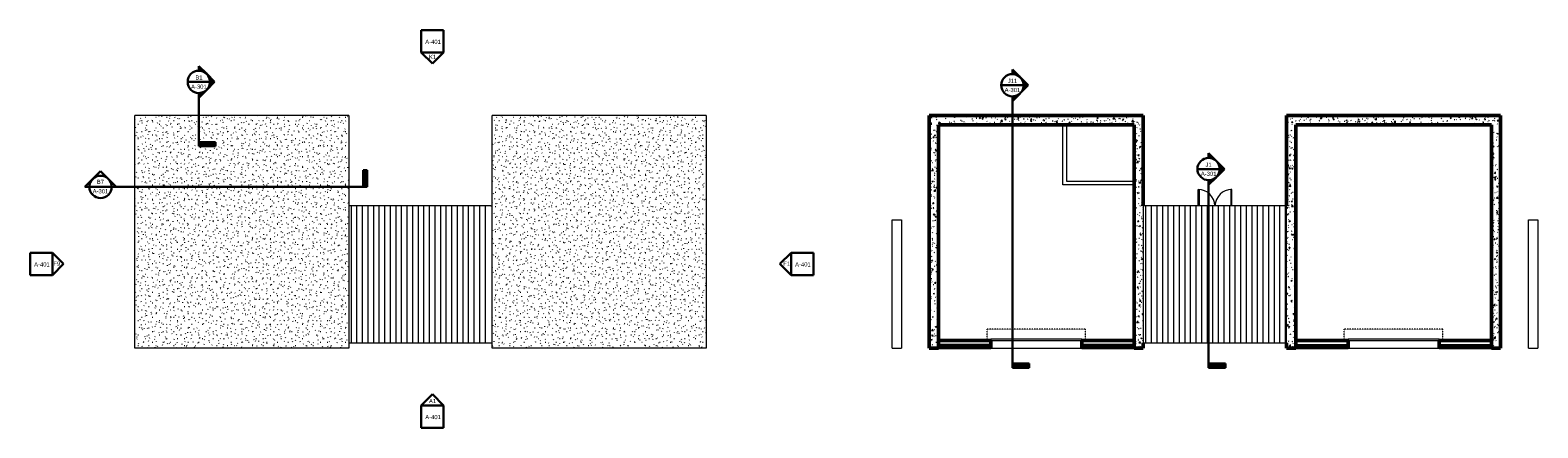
# Model space of a CAD drawing. Header units: inches. Extents: x 8478 to 36837, y 632 to 6786.
# Tile 1 of 5: x 8478 to 11718, y 3132 to 3987. Entities that reach past the tile are written whole.
import ezdxf

# ---------------------------------------------------------------- set-up
doc = ezdxf.new("R2010")
doc.units = ezdxf.units.IN
doc.header["$MEASUREMENT"] = 0
doc.linetypes.add('Dash', pattern=[0.25, 0.125, -0.125])
for name, color, linetype, lineweight in [('A-DETL-GENF', 7, 'Continuous', 9), ('A-DETL-MEDM', 7, 'Continuous', 20), ('A-DOOR', 7, 'Continuous', 13), ('A-DOOR-HDLN', 7, 'Dash', 13), ('A-FLOR', 7, 'Continuous', 13), ('A-ROOF', 7, 'Continuous', 13), ('A-ROOF-PATT', 7, 'Continuous', 13), ('A-WALL', 7, 'Continuous', 13), ('A-WALL-PATT', 7, 'Continuous', 50), ('E-STD-TEXT', 7, 'Continuous', 30), ('G-ANNO-SYMB', 7, 'Continuous', 30), ('I-WALL', 7, 'Continuous', 13), ('L-SITE-WALL', 7, 'Continuous', 13), ('S-RBAR', 7, 'Continuous', 9)]:
    doc.layers.add(name, color=color, linetype=linetype, lineweight=lineweight)
doc.styles.add('Arial', font='arial.ttf', dxfattribs={"height": 0.125})
pattern_1 = [(50, (1707.864, 0), (27.5427, -2.40992), [2.88, -31.68]), (355, (1707.864, 0), (-5.32784, 28.88427), [2.304, -25.344]), (100.451, (1710.159, -0.2), (22.21532, 26.47393), [2.448, -26.924]), (46.184, (1707.864, 7.68), (40.98187, -6.35642), [4.32, -47.52]), (96.636, (1711.28, 7.15), (35.89075, 37.4062), [3.671, -40.386]), (351.184, (1707.864, 7.68), (35.89097, 37.4062), [3.456, -38.016]), (21, (1711.704, 5.76), (22.92104, -15.46073), [2.88, -31.68]), (326, (1711.704, 5.76), (9.34353, 27.84574), [2.304, -25.344]), (71.451, (1713.614, 4.472), (32.26477, 12.38442), [2.448, -26.924]), (37.5, (1707.864, 0), (0.466855, 12.782707), [1.267, -23.77, 1.267, -24.461, -25.44]), (37.5, (1707.864, 0), (0.466855, 12.782707), [-50.765, 1.267, -24.173]), (7.5, (1707.864, 0), (10.10159, 15.14509), [1.267, -13.402, 1.267, -23.194, -9.696]), (7.5, (1707.864, 0), (10.10159, 15.14509), [-39.13, 1.267, -8.429]), (327.5, (1699.301, 0), (20.49916, -0.86578), [1.267, -8.333, 1.267, -28.685, -39.744]), (327.5, (1699.301, 0), (20.49916, -0.86578), [-39.552, 1.267, -38.477]), (317.5, (1695.46, 0), (22.39478, 3.84429), [1.267, -11.213, 1.267, -18.624, -28.224]), (317.5, (1695.46, 0), (22.39478, 3.84429), [-32.371, 1.267, -26.957])]
pattern_2 = [(0, (1707.864, 0), (0, 12), []), (90, (1707.864, 0), (-12, 7e-16), [])]

# ---------------------------------------------------------------- blocks, each defined once
blk = doc.blocks.new('Door-Overhead-Rolling - 196__ x 196__-386396-LOW ROOF PLAN')
at = {"layer": 'A-DOOR', "lineweight": 9}
for p, q in [((98, -7.1875), (-98, -7.1875)), ((-98, -7.1875), (-98, -10.1875)), ((-98, -10.1875), (98, -10.1875)), ((98, -10.1875), (98, -7.1875))]:
    blk.add_line(p, q, dxfattribs=at)
at = {"layer": 'A-DOOR-HDLN'}
for p, q in [((-106, -7.1875), (-106, -32.1875)), ((-106, -32.1875), (106, -32.1875)), ((106, -7.1875), (106, -32.1875))]:
    blk.add_line(p, q, dxfattribs=at)
blk = doc.blocks.new('Door-Exterior-Double - 72_ x 84_-481738-LOW ROOF PLAN')
at = {"layer": 'A-DOOR', "lineweight": 20}
for p, q in [((-36, 6.4375), (-36, 41.4375)), ((-36, 41.4375), (-34.25, 41.4375)), ((-34.25, 41.4375), (-34.25, 6.4375)), ((36, 41.4375), (34.25, 41.4375)), ((34.25, 41.4375), (34.25, 6.4375)), ((36, 6.4375), (36, 41.4375))]:
    blk.add_line(p, q, dxfattribs=at)
at = {"layer": 'A-DOOR', "lineweight": 9}
for centre, start, end in [((-36, 5.4375), 1.5961037, 90), ((36, 5.4375), 90, 178.4038963)]:
    blk.add_arc(centre, 36, start, end, dxfattribs=at)
blk = doc.blocks.new('Elevation - Detail Number-93309-HIGH ROOF PLAN')
at = {"layer": 'G-ANNO-SYMB'}
for p, q in [((-0.25, -0.25), (-0.25, 0.25)), ((-0.25, 0.25), (0.25, 0.25)), ((0.25, 0.25), (0.25, -0.25)), ((0.25, -0.25), (-0.25, -0.25))]:
    blk.add_line(p, q, dxfattribs=at)
blk = doc.blocks.new('Elevation - Detail Number-93036-HIGH ROOF PLAN')
at = {"layer": 'G-ANNO-SYMB'}
for p, q in [((0, 0.25), (-0.25, 0)), ((0.25, 0), (0, 0.25)), ((-0.25, 0), (0.25, 0))]:
    blk.add_line(p, q, dxfattribs=at)
blk = doc.blocks.new('Section - 3_32_ x 3_8_-18514-HIGH ROOF PLAN')
at = {"layer": 'G-ANNO-SYMB'}
blk.add_hatch(color=256, dxfattribs=at).paths.add_polyline_path([(0, 0.375), (0, 0), (-0.09375, 0), (-0.09375, 0.375)])
for p, q in [((0, 0.375), (-0.09375, 0.375)), ((-0.09375, 0.375), (-0.09375, 0)), ((0, 0), (0, 0.375)), ((-0.09375, 0), (0, 0))]:
    blk.add_line(p, q, dxfattribs=at)
blk = doc.blocks.new('Section - Section Head - Filled-1526-HIGH ROOF PLAN')
at = {"layer": 'G-ANNO-SYMB'}
h = blk.add_hatch(color=256, dxfattribs=at)
edge = h.paths.add_edge_path()
edge.add_line((-0.427, 0.177), (-0.25, 0.354))
edge.add_line((-0.25, 0.354), (-0.25, 0.25))
edge.add_arc((-0.25, 0), 0.25, 90, 135)
h = blk.add_hatch(color=256, dxfattribs=at)
edge = h.paths.add_edge_path()
edge.add_arc((-0.25, 0), 0.25, 45, 90)
edge.add_line((-0.25, 0.25), (-0.25, 0.354))
edge.add_line((-0.25, 0.354), (-0.073, 0.177))
h = blk.add_hatch(color=256, dxfattribs=at)
edge = h.paths.add_edge_path()
edge.add_arc((-0.25, 0), 0.25, 137.9216, 180)
edge.add_line((-0.5, 0), (-0.604, 0))
edge.add_line((-0.604, 0), (-0.436, 0.168))
h = blk.add_hatch(color=256, dxfattribs=at)
edge = h.paths.add_edge_path()
edge.add_line((-0.064, 0.168), (0.104, 0))
edge.add_line((0.104, 0), (0, 0))
edge.add_arc((-0.25, 0), 0.25, 0, 42.0784)
for p, q in [((-0.25, 0.354), (-0.604, 0)), ((-0.25, 0.354), (-0.427, 0.177)), ((-0.25, 0.354), (0.104, 0)), ((-0.25, 0.25), (-0.25, 0.354)), ((-0.073, 0.177), (-0.25, 0.354)), ((-0.25, 0.354), (-0.25, 0.25)), ((-0.436, 0.168), (-0.604, 0)), ((-0.604, 0), (-0.5, 0)), ((0.104, 0), (-0.064, 0.168)), ((0, 0), (0.104, 0)), ((-0.5, 0), (-0.604, 0)), ((0, 0), (0.104, 0))]:
    blk.add_line(p, q, dxfattribs=at)
for start, end in [(360, 180), (137.9216, 180), (180, 360), (90, 135), (45, 90), (0, 42.0784)]:
    blk.add_arc((-0.25, 0), 0.25, start, end, dxfattribs=at)
blk = doc.blocks.new('Section - Section Head - Open-19330-HIGH ROOF PLAN')
at = {"layer": 'G-ANNO-SYMB'}
for p, q in [((-0.603, 0), (-0.251, 0.352)), ((0.102, 0), (-0.251, 0.352)), ((-0.5, 0), (-0.603, 0)), ((0, 0), (0.102, 0))]:
    blk.add_line(p, q, dxfattribs=at)
for start, end in [(360, 180), (180, 0)]:
    blk.add_arc((-0.25, 0), 0.25, start, end, dxfattribs=at)
blk = doc.blocks.new('Section - 3_32_ x 3_8_-18514-LOW ROOF PLAN')
at = {"layer": 'G-ANNO-SYMB'}
blk.add_hatch(color=256, dxfattribs=at).paths.add_polyline_path([(0, 0.375), (0, 0), (-0.09375, 0), (-0.09375, 0.375)])
for p, q in [((0, 0.375), (-0.09375, 0.375)), ((-0.09375, 0.375), (-0.09375, 0)), ((0, 0), (0, 0.375)), ((-0.09375, 0), (0, 0))]:
    blk.add_line(p, q, dxfattribs=at)
blk = doc.blocks.new('Section - Section Head - Filled-1526-LOW ROOF PLAN')
at = {"layer": 'G-ANNO-SYMB'}
h = blk.add_hatch(color=256, dxfattribs=at)
edge = h.paths.add_edge_path()
edge.add_line((-0.427, 0.177), (-0.25, 0.354))
edge.add_line((-0.25, 0.354), (-0.25, 0.25))
edge.add_arc((-0.25, 0), 0.25, 90, 135)
h = blk.add_hatch(color=256, dxfattribs=at)
edge = h.paths.add_edge_path()
edge.add_arc((-0.25, 0), 0.25, 45, 90)
edge.add_line((-0.25, 0.25), (-0.25, 0.354))
edge.add_line((-0.25, 0.354), (-0.073, 0.177))
h = blk.add_hatch(color=256, dxfattribs=at)
edge = h.paths.add_edge_path()
edge.add_arc((-0.25, 0), 0.25, 137.9216, 180)
edge.add_line((-0.5, 0), (-0.604, 0))
edge.add_line((-0.604, 0), (-0.436, 0.168))
h = blk.add_hatch(color=256, dxfattribs=at)
edge = h.paths.add_edge_path()
edge.add_line((-0.064, 0.168), (0.104, 0))
edge.add_line((0.104, 0), (0, 0))
edge.add_arc((-0.25, 0), 0.25, 0, 42.0784)
for p, q in [((-0.25, 0.354), (-0.604, 0)), ((-0.25, 0.354), (-0.427, 0.177)), ((-0.25, 0.354), (0.104, 0)), ((-0.25, 0.25), (-0.25, 0.354)), ((-0.073, 0.177), (-0.25, 0.354)), ((-0.25, 0.354), (-0.25, 0.25)), ((-0.436, 0.168), (-0.604, 0)), ((-0.604, 0), (-0.5, 0)), ((0.104, 0), (-0.064, 0.168)), ((0, 0), (0.104, 0)), ((-0.5, 0), (-0.604, 0)), ((0, 0), (0.104, 0))]:
    blk.add_line(p, q, dxfattribs=at)
for start, end in [(360, 180), (137.9216, 180), (180, 360), (90, 135), (45, 90), (0, 42.0784)]:
    blk.add_arc((-0.25, 0), 0.25, start, end, dxfattribs=at)
blk = doc.blocks.new('S-103 Roof Plan')
at = {"layer": 'A-DETL-GENF'}
h = blk.add_hatch(dxfattribs=at)
h.set_pattern_fill('FP_3', color=253, style=0, pattern_type=2)
h.set_pattern_definition([(90, (0, 0), (-12, 7e-16), [])])
h.paths.add_polyline_path([(-2580.7, 2279.2), (-2513.9, 2279.2), (-2513.9, 2573.2), (-2817.6, 2573.2), (-2817.6, 2279.2), (-2624.3, 2279.2)])
h = blk.add_hatch(dxfattribs=at)
h.set_pattern_fill('FP_3', style=0, pattern_type=2)
h.set_pattern_definition([(90, (1707.864, 0), (-12, 7e-16), [])])
h.paths.add_polyline_path([(-1111.7, 2279.2), (-803.7, 2279.2), (-803.7, 2573.2), (-1111.7, 2573.2), (-1111.7, 2283.1)])
at = {"layer": 'A-ROOF-PATT', "lineweight": 9}
h = blk.add_hatch(dxfattribs=at)
h.set_pattern_fill('FP_1', color=256, style=0, pattern_type=2)
h.set_pattern_definition([(0, (0, 17.357), (30.72, 7.673), [1.267, -21.773, 1.267, -21.773, -122.88]), (0, (0, 17.357), (30.72, 7.673), [-46.08, 1.267, -44.813, 1.267, -21.773, -53.76]), (0, (0, 17.357), (30.72, 7.673), [-115.2, 1.267, -14.093, 1.267, -37.133]), (120.022, (11.52, 21.194), (-22.011078, 22.744726), [1.266, -21.758, 1.266, -21.758, -122.799]), (120.022, (11.52, 21.194), (-22.011078, 22.744726), [-46.05, 1.266, -44.783, 1.266, -21.758, -53.725]), (120.022, (11.52, 21.194), (-22.011078, 22.744726), [-115.124, 1.266, -14.084, 1.266, -37.108]), (239.978, (15.36, 36.54), (-8.709337, -30.417442), [1.266, -21.758, 1.266, -21.758, -122.799]), (239.978, (15.36, 36.54), (-8.709337, -30.417442), [-46.05, 1.266, -44.783, 1.266, -21.758, -53.725]), (239.978, (15.36, 36.54), (-8.709337, -30.417442), [-115.124, 1.266, -14.084, 1.266, -37.108])])
h.paths.add_polyline_path([(-3279.6, 2267.2), (-2819.6, 2267.2), (-2819.6, 2767.2), (-3279.6, 2767.2), (-3279.6, 2317)])
h = blk.add_hatch(dxfattribs=at)
h.set_pattern_fill('FP_2', color=256, style=0, pattern_type=2)
h.set_pattern_definition([(0, (0, 17.358), (30.72, 7.673), [1.267, -21.773, 1.267, -21.773, -122.88]), (0, (0, 17.358), (30.72, 7.673), [-46.08, 1.267, -44.813, 1.267, -21.773, -53.76]), (0, (0, 17.358), (30.72, 7.673), [-115.2, 1.267, -14.093, 1.267, -37.133]), (120.022, (11.52, 21.195), (-22.011078, 22.744726), [1.266, -21.758, 1.266, -21.758, -122.799]), (120.022, (11.52, 21.195), (-22.011078, 22.744726), [-46.05, 1.266, -44.783, 1.266, -21.758, -53.725]), (120.022, (11.52, 21.195), (-22.011078, 22.744726), [-115.124, 1.266, -14.084, 1.266, -37.108]), (239.978, (15.36, 36.541), (-8.709337, -30.417442), [1.266, -21.758, 1.266, -21.758, -122.799]), (239.978, (15.36, 36.541), (-8.709337, -30.417442), [-46.05, 1.266, -44.783, 1.266, -21.758, -53.725]), (239.978, (15.36, 36.541), (-8.709337, -30.417442), [-115.124, 1.266, -14.084, 1.266, -37.108])])
h.paths.add_polyline_path([(-2511.6, 2267.2), (-2051.6, 2267.2), (-2051.6, 2767.2), (-2511.6, 2767.2), (-2511.6, 2474.9)])
at = {"layer": 'A-WALL-PATT', "lineweight": 9}
h = blk.add_hatch(dxfattribs=at)
h.set_pattern_fill('FP_4', color=256, style=0, pattern_type=2)
h.set_pattern_definition(pattern_1)
h.paths.add_polyline_path([(-1571.7, 2267.2), (-1551.7, 2267.2), (-1551.7, 2767.2), (-1571.7, 2767.2), (-1571.7, 2271.1)])
h = blk.add_hatch(dxfattribs=at)
h.set_pattern_fill('FP_4', color=256, style=0, pattern_type=2)
h.set_pattern_definition(pattern_1)
h.paths.add_polyline_path([(-1131.7, 2747.2), (-1111.7, 2747.2), (-1111.7, 2767.2), (-1551.7, 2767.2), (-1551.7, 2747.2), (-1312.3, 2747.2)])
h = blk.add_hatch(dxfattribs=at)
h.set_pattern_fill('FP_4', color=256, style=0, pattern_type=2)
h.set_pattern_definition(pattern_1)
h.paths.add_polyline_path([(-803.7, 2267.2), (-783.7, 2267.2), (-783.7, 2767.2), (-803.7, 2767.2), (-803.7, 2279.2)])
h = blk.add_hatch(dxfattribs=at)
h.set_pattern_fill('FP_4', color=256, style=0, pattern_type=2)
h.set_pattern_definition(pattern_1)
h.paths.add_polyline_path([(-363.7, 2747.2), (-343.7, 2747.2), (-343.7, 2767.2), (-783.7, 2767.2), (-783.7, 2747.2), (-586.1, 2747.2)])
h = blk.add_hatch(dxfattribs=at)
h.set_pattern_fill('FP_4', color=256, style=0, pattern_type=2)
h.set_pattern_definition(pattern_1)
h.paths.add_polyline_path([(-1130.8, 2267.2), (-1111.7, 2267.2), (-1111.7, 2747.2), (-1131.7, 2747.2), (-1131.7, 2267.2)])
h = blk.add_hatch(dxfattribs=at)
h.set_pattern_fill('FP_4', color=256, style=0, pattern_type=2)
h.set_pattern_definition(pattern_1)
h.paths.add_polyline_path([(-343.7, 2267.2), (-343.7, 2747.2), (-363.7, 2747.2), (-363.7, 2267.2)])
h = blk.add_hatch(dxfattribs=at)
h.set_pattern_fill('FP_5', color=256, style=0, pattern_type=2)
h.set_pattern_definition([(0, (1707.8636, 0), (30.72, 7.68), [1.267, -21.773, 1.267, -21.773, -122.88]), (0, (1707.8636, 0), (30.72, 7.68), [-46.08, 1.267, -44.813, 1.267, -21.773, -53.76]), (0, (1707.8636, 0), (30.72, 7.68), [-115.2, 1.267, -14.093, 1.267, -37.133]), (120, (1719.3836, 3.84), (-22.011075, 22.7643), [1.267, -21.773, 1.267, -21.773, -122.88]), (120, (1719.3836, 3.84), (-22.011075, 22.7643), [-46.08, 1.267, -44.813, 1.267, -21.773, -53.76]), (120, (1719.3836, 3.84), (-22.011075, 22.7643), [-115.2, 1.267, -14.093, 1.267, -37.133]), (240, (1723.2236, 19.2), (-8.708925, -30.4443), [1.267, -21.773, 1.267, -21.773, -122.88]), (240, (1723.2236, 19.2), (-8.708925, -30.4443), [-46.08, 1.267, -44.813, 1.267, -21.773, -53.76]), (240, (1723.2236, 19.2), (-8.708925, -30.4443), [-115.2, 1.267, -14.093, 1.267, -37.133])])
h.paths.add_polyline_path([(-1131.7, 2283), (-1131.7, 2283.6), (-1243.7, 2283.6), (-1243.7, 2283)])
h.paths.add_polyline_path([(-1439.7, 2283), (-1439.7, 2283.6), (-1551.7, 2283.6), (-1551.7, 2283), (-1493.9, 2283)])
h = blk.add_hatch(dxfattribs=at)
h.set_pattern_fill('FP_6', color=256, style=0, pattern_type=2)
h.set_pattern_definition(pattern_2)
h.paths.add_polyline_path([(-1131.7, 2271.2), (-1131.7, 2274.2), (-1243.7, 2274.2), (-1243.7, 2271.2)])
h.paths.add_polyline_path([(-1439.7, 2271.2), (-1439.7, 2274.2), (-1551.7, 2274.2), (-1551.7, 2271.2), (-1493.9, 2271.2)])
h = blk.add_hatch(dxfattribs=at)
h.set_pattern_fill('FP_6', color=256, style=0, pattern_type=2)
h.set_pattern_definition(pattern_2)
h.paths.add_polyline_path([(-783.7, 2271.2), (-671.7, 2271.2), (-671.7, 2274.2), (-783.7, 2274.2)])
h.paths.add_polyline_path([(-475.7, 2271.2), (-363.7, 2271.2), (-363.7, 2274.2), (-475.7, 2274.2)])
at = {"layer": 'S-RBAR'}
for points in [[(-1568.5, 2613.4), (-1568.1, 2613.7), (-1568.1, 2614.2), (-1568.5, 2614.4), (-1569, 2614.2), (-1569, 2613.7)], [(-1561.4, 2613.6), (-1561.1, 2613.8), (-1561.2, 2614.2), (-1561.7, 2614.2), (-1561.8, 2613.8)], [(-1554.9, 2613.4), (-1554.5, 2613.7), (-1554.5, 2614.2), (-1554.9, 2614.4), (-1555.3, 2614.2), (-1555.3, 2613.7)], [(-1128.5, 2613.4), (-1128.1, 2613.7), (-1128.1, 2614.2), (-1128.5, 2614.4), (-1129, 2614.2), (-1129, 2613.7)], [(-1121.4, 2613.6), (-1121.1, 2613.8), (-1121.2, 2614.2), (-1121.7, 2614.2), (-1121.8, 2613.8)], [(-1114.9, 2613.4), (-1114.5, 2613.7), (-1114.5, 2614.2), (-1114.9, 2614.4), (-1115.3, 2614.2), (-1115.3, 2613.7), (-1115.2, 2613.6)]]:
    blk.add_hatch(color=256, dxfattribs=at).paths.add_polyline_path(points)
h = blk.add_hatch(color=256, dxfattribs=at)
edge = h.paths.add_edge_path()
edge.add_arc((-1568.5, 2613.9), 0.5, 0, 360)
h = blk.add_hatch(color=256, dxfattribs=at)
edge = h.paths.add_edge_path()
edge.add_arc((-1561.4, 2613.9), 0.375, 0, 360)
h = blk.add_hatch(color=256, dxfattribs=at)
edge = h.paths.add_edge_path()
edge.add_arc((-1554.9, 2613.9), 0.5, 0, 360)
h = blk.add_hatch(color=256, dxfattribs=at)
edge = h.paths.add_edge_path()
edge.add_arc((-1128.5, 2613.9), 0.5, 0, 360)
h = blk.add_hatch(color=256, dxfattribs=at)
edge = h.paths.add_edge_path()
edge.add_arc((-1121.4, 2613.9), 0.375, 0, 360)
h = blk.add_hatch(color=256, dxfattribs=at)
edge = h.paths.add_edge_path()
edge.add_arc((-1114.9, 2613.9), 0.5, 0, 360)
at = {"layer": 'A-DETL-MEDM'}
for p, q in [((-2513.9, 2573.2), (-2817.6, 2573.2)), ((-803.7, 2573.2), (-1111.7, 2573.2)), ((-1111.7, 2573.2), (-1111.7, 2279.2)), ((-803.7, 2279.2), (-803.7, 2573.2)), ((-2817.6, 2279.2), (-2513.9, 2279.2)), ((-1111.7, 2279.2), (-803.7, 2279.2))]:
    blk.add_line(p, q, dxfattribs=at)
at = {"layer": 'A-FLOR'}
for p, q in [((-1551.7, 2267.2), (-1131.7, 2267.2)), ((-783.7, 2267.2), (-363.7, 2267.2))]:
    blk.add_line(p, q, dxfattribs=at)
at = {"layer": 'A-ROOF'}
for p, q in [((-3279.6, 2267.2), (-3279.6, 2767.2)), ((-2819.6, 2767.2), (-3279.6, 2767.2)), ((-2819.6, 2767.2), (-2819.6, 2267.2)), ((-2511.6, 2267.2), (-2511.6, 2767.2)), ((-2051.6, 2767.2), (-2511.6, 2767.2)), ((-2051.6, 2767.2), (-2051.6, 2267.2)), ((-2819.6, 2573.2), (-2817.6, 2573.2)), ((-2513.9, 2573.2), (-2511.6, 2573.2)), ((-2819.6, 2279.2), (-2817.6, 2279.2)), ((-2513.9, 2279.2), (-2511.6, 2279.2)), ((-2819.6, 2267.2), (-3279.6, 2267.2)), ((-2051.6, 2267.2), (-2511.6, 2267.2))]:
    blk.add_line(p, q, dxfattribs=at)
at = {"layer": 'A-WALL', "lineweight": 50}
for p, q in [((-1439.7, 2283.6), (-1551.7, 2283.6)), ((-1551.7, 2269.2), (-1439.7, 2269.2)), ((-1439.7, 2269.2), (-1439.7, 2283.6)), ((-1131.7, 2283.6), (-1243.7, 2283.6)), ((-1243.7, 2283.6), (-1243.7, 2269.2)), ((-1243.7, 2269.2), (-1131.7, 2269.2)), ((-671.7, 2283.6), (-783.7, 2283.6)), ((-783.7, 2269.2), (-671.7, 2269.2)), ((-671.7, 2269.2), (-671.7, 2283.6)), ((-363.7, 2283.6), (-475.7, 2283.6)), ((-475.7, 2283.6), (-475.7, 2269.2)), ((-475.7, 2269.2), (-363.7, 2269.2))]:
    blk.add_line(p, q, dxfattribs=at)
at = {"layer": 'A-WALL'}
for p, q in [((-1439.7, 2283), (-1551.7, 2283)), ((-1439.7, 2275), (-1551.7, 2275)), ((-1439.7, 2274.2), (-1551.7, 2274.2)), ((-1439.7, 2271.2), (-1551.7, 2271.2)), ((-1131.7, 2283), (-1243.7, 2283)), ((-1131.7, 2275), (-1243.7, 2275)), ((-1131.7, 2274.2), (-1243.7, 2274.2)), ((-1131.7, 2271.2), (-1243.7, 2271.2)), ((-783.7, 2283), (-671.7, 2283)), ((-783.7, 2275), (-671.7, 2275)), ((-783.7, 2274.2), (-671.7, 2274.2)), ((-783.7, 2271.2), (-671.7, 2271.2)), ((-475.7, 2283), (-363.7, 2283)), ((-475.7, 2275), (-363.7, 2275)), ((-475.7, 2274.2), (-363.7, 2274.2)), ((-475.7, 2271.2), (-363.7, 2271.2))]:
    blk.add_line(p, q, dxfattribs=at)
at = {"layer": 'G-ANNO-SYMB'}
for p, q in [((-3165.7, 2839.6), (-3117.7, 2839.6)), ((-1417.1, 2832.4), (-1369.1, 2832.4)), ((-3141.7, 2815.6), (-3141.7, 2710.3)), ((-1393.1, 2808.4), (-1393.1, 2234.2)), ((-995.4, 2652.3), (-947.4, 2652.3)), ((-971.4, 2628.3), (-971.4, 2234.2)), ((-3376.9, 2613.9), (-3328.9, 2613.9)), ((-3328.9, 2613.9), (-2788.8, 2613.9))]:
    blk.add_line(p, q, dxfattribs=at)
at = {"layer": 'I-WALL'}
for p, q in [((-1284.7, 2618.2), (-1284.7, 2747.2)), ((-1133.2, 2745.7), (-1276.9, 2745.7)), ((-1276.9, 2745.7), (-1276.9, 2626.1)), ((-1133.2, 2626.1), (-1133.2, 2745.7)), ((-1276.9, 2626.1), (-1133.2, 2626.1)), ((-1131.7, 2618.2), (-1284.7, 2618.2))]:
    blk.add_line(p, q, dxfattribs=at)
at = {"layer": 'L-SITE-WALL', "lineweight": 50}
for p, q in [((-1571.7, 2767.2), (-1571.7, 2267.2)), ((-1111.7, 2767.2), (-1571.7, 2767.2)), ((-1111.7, 2573.2), (-1111.7, 2767.2)), ((-803.7, 2767.2), (-803.7, 2573.2)), ((-343.7, 2767.2), (-803.7, 2767.2)), ((-343.7, 2267.2), (-343.7, 2767.2)), ((-1551.7, 2267.2), (-1551.7, 2747.2)), ((-1551.7, 2747.2), (-1131.7, 2747.2)), ((-1131.7, 2747.2), (-1131.7, 2267.2)), ((-783.7, 2267.2), (-783.7, 2747.2)), ((-783.7, 2747.2), (-363.7, 2747.2)), ((-363.7, 2747.2), (-363.7, 2267.2)), ((-1111.7, 2267.2), (-1111.7, 2279.2)), ((-803.7, 2279.2), (-803.7, 2267.2)), ((-1571.7, 2267.2), (-1551.7, 2267.2)), ((-1131.7, 2267.2), (-1111.7, 2267.2)), ((-803.7, 2267.2), (-783.7, 2267.2)), ((-363.7, 2267.2), (-343.7, 2267.2))]:
    blk.add_line(p, q, dxfattribs=at)
at = {"layer": 'L-SITE-WALL'}
for p, q in [((-1651.7, 2267.2), (-1651.7, 2543.2)), ((-1651.7, 2543.2), (-1631.7, 2543.2)), ((-1631.7, 2543.2), (-1631.7, 2267.2)), ((-283.7, 2267.2), (-283.7, 2543.2)), ((-283.7, 2543.2), (-263.7, 2543.2)), ((-263.7, 2543.2), (-263.7, 2267.2)), ((-1651.7, 2267.2), (-1631.7, 2267.2)), ((-283.7, 2267.2), (-263.7, 2267.2))]:
    blk.add_line(p, q, dxfattribs=at)
at = {"layer": 'S-RBAR'}
for p, q in [((-1568.5, 2614.4), (-1569, 2614.2)), ((-1569, 2614.2), (-1569, 2613.7)), ((-1569, 2613.7), (-1568.5, 2613.4)), ((-1568.1, 2614.2), (-1568.5, 2614.4)), ((-1568.5, 2613.4), (-1568.1, 2613.7)), ((-1568.1, 2613.7), (-1568.1, 2614.2)), ((-1561.7, 2614.2), (-1561.8, 2613.8)), ((-1561.8, 2613.8), (-1561.4, 2613.6)), ((-1561.2, 2614.2), (-1561.7, 2614.2)), ((-1561.4, 2613.6), (-1561.1, 2613.8)), ((-1561.1, 2613.8), (-1561.2, 2614.2)), ((-1554.9, 2614.4), (-1555.3, 2614.2)), ((-1555.3, 2614.2), (-1555.3, 2613.7)), ((-1555.3, 2613.7), (-1554.9, 2613.4)), ((-1554.5, 2614.2), (-1554.9, 2614.4)), ((-1554.9, 2613.4), (-1554.5, 2613.7)), ((-1554.5, 2613.7), (-1554.5, 2614.2)), ((-1128.5, 2614.4), (-1129, 2614.2)), ((-1129, 2614.2), (-1129, 2613.7)), ((-1129, 2613.7), (-1128.5, 2613.4)), ((-1128.1, 2614.2), (-1128.5, 2614.4)), ((-1128.5, 2613.4), (-1128.1, 2613.7)), ((-1128.1, 2613.7), (-1128.1, 2614.2)), ((-1121.7, 2614.2), (-1121.8, 2613.8)), ((-1121.8, 2613.8), (-1121.4, 2613.6)), ((-1121.2, 2614.2), (-1121.7, 2614.2)), ((-1121.4, 2613.6), (-1121.1, 2613.8)), ((-1121.1, 2613.8), (-1121.2, 2614.2)), ((-1114.9, 2614.4), (-1115.3, 2614.2)), ((-1115.3, 2614.2), (-1115.3, 2613.7)), ((-1115.3, 2613.7), (-1115.2, 2613.6)), ((-1115.2, 2613.6), (-1114.9, 2613.4)), ((-1114.5, 2614.2), (-1114.9, 2614.4)), ((-1114.9, 2613.4), (-1114.5, 2613.7)), ((-1114.5, 2613.7), (-1114.5, 2614.2))]:
    blk.add_line(p, q, dxfattribs=at)
for centre, radius in [((-1568.5, 2613.9), 0.5), ((-1561.4, 2613.9), 0.375), ((-1554.9, 2613.9), 0.5), ((-1128.5, 2613.9), 0.5), ((-1121.4, 2613.9), 0.375), ((-1114.9, 2613.9), 0.5)]:
    blk.add_circle(centre, radius, dxfattribs=at)
at = {"layer": 'A-DOOR'}
blk.add_blockref('Door-Exterior-Double - 72_ x 84_-481738-LOW ROOF PLAN', (-957.7, 2566.8), dxfattribs=at)
at = {"layer": 'A-DOOR', "rotation": 180}
for p in [(-1341.7, 2276.4), (-573.7, 2276.4)]:
    blk.add_blockref('Door-Overhead-Rolling - 196__ x 196__-386396-LOW ROOF PLAN', p, dxfattribs=at)
at = {"layer": 'G-ANNO-SYMB', "xscale": 95.99999999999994, "yscale": 95.99999999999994, "zscale": 95.99999999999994}
for name, p in [('Elevation - Detail Number-93309-HIGH ROOF PLAN', (-2639.7, 2926.8)), ('Section - Section Head - Open-19330-HIGH ROOF PLAN', (-3328.9, 2613.9)), ('Elevation - Detail Number-93309-HIGH ROOF PLAN', (-3480.3, 2448.4)), ('Elevation - Detail Number-93309-HIGH ROOF PLAN', (-1844.7, 2448.4)), ('Elevation - Detail Number-93036-HIGH ROOF PLAN', (-2639.7, 2144.3)), ('Elevation - Detail Number-93309-HIGH ROOF PLAN', (-2639.7, 2120.3))]:
    blk.add_blockref(name, p, dxfattribs=at)
at = {"layer": 'G-ANNO-SYMB', "extrusion": (0, 0, -1), "xscale": 95.99999999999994, "yscale": 95.99999999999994, "zscale": 95.99999999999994}
for name, p, rotation in [('Elevation - Detail Number-93036-HIGH ROOF PLAN', (2639.7, 2902.8), 180), ('Section - 3_32_ x 3_8_-18514-HIGH ROOF PLAN', (3141.7, 2710.3), 90.00000000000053), ('Elevation - Detail Number-93036-HIGH ROOF PLAN', (3456.3, 2448.4), 90.00000000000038), ('Section - 3_32_ x 3_8_-18514-LOW ROOF PLAN', (1393.1, 2234.2), 90.00000000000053), ('Section - 3_32_ x 3_8_-18514-LOW ROOF PLAN', (971.4, 2234.2), 90.00000000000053)]:
    blk.add_blockref(name, p, dxfattribs=dict(at, rotation=rotation))
at = {"layer": 'G-ANNO-SYMB', "xscale": 95.99999999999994, "yscale": 95.99999999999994, "zscale": 95.99999999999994}
for name, p, rotation in [('Section - Section Head - Filled-1526-HIGH ROOF PLAN', (-3141.7, 2815.6), 269.9999999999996), ('Section - Section Head - Filled-1526-LOW ROOF PLAN', (-1393.1, 2808.4), 269.9999999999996), ('Section - Section Head - Filled-1526-LOW ROOF PLAN', (-971.4, 2628.3), 269.9999999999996), ('Elevation - Detail Number-93036-HIGH ROOF PLAN', (-1868.7, 2448.4), 90)]:
    blk.add_blockref(name, p, dxfattribs=dict(at, rotation=rotation))
at = {"layer": 'G-ANNO-SYMB', "extrusion": (0, 0, -1), "xscale": 95.99999999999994, "yscale": 95.99999999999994, "zscale": 95.99999999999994}
blk.add_blockref('Section - 3_32_ x 3_8_-18514-HIGH ROOF PLAN', (2788.8, 2613.9), dxfattribs=at)
at = {"layer": 'G-ANNO-SYMB', "char_height": 9, "attachment_point": 1, "style": 'Arial'}
for s, insert, width in [('A-401', (-2655.1, 2930.3), 40.905), ('K1', (-2647.1, 2897.8), 18.786), ('B1', (-3149.2, 2853.5), 18.786), ('A-301', (-3158.4, 2833.9), 40.905), ('A-301', (-1409.8, 2826.6), 40.905), ('J11', (-1403.1, 2846.3), 24.846), ('J1', (-978, 2666.2), 16.362), ('B7', (-3360.9, 2629.4), 18.786), ('A-301', (-988.1, 2646.6), 40.905), ('A-301', (-3370, 2609.1), 40.905), ('A-401', (-3495.7, 2451.9), 40.905), ('F9', (-3454.3, 2453.4), 17.877), ('F1', (-1885.7, 2453.4), 17.877), ('A-401', (-1860.1, 2451.9), 40.905), ('A1', (-2647.1, 2158.3), 18.786), ('A-401', (-2655.1, 2123.9), 40.905)]:
    blk.add_mtext(s, dxfattribs=dict(at, insert=insert, width=width))

msp = doc.modelspace()

# ---------------------------------------------------------------- block references
at = {"layer": 'E-STD-TEXT'}
msp.add_blockref('S-103 Roof Plan', (11981.9, 1036.2), dxfattribs=at)

doc.saveas('drawing.dxf')
